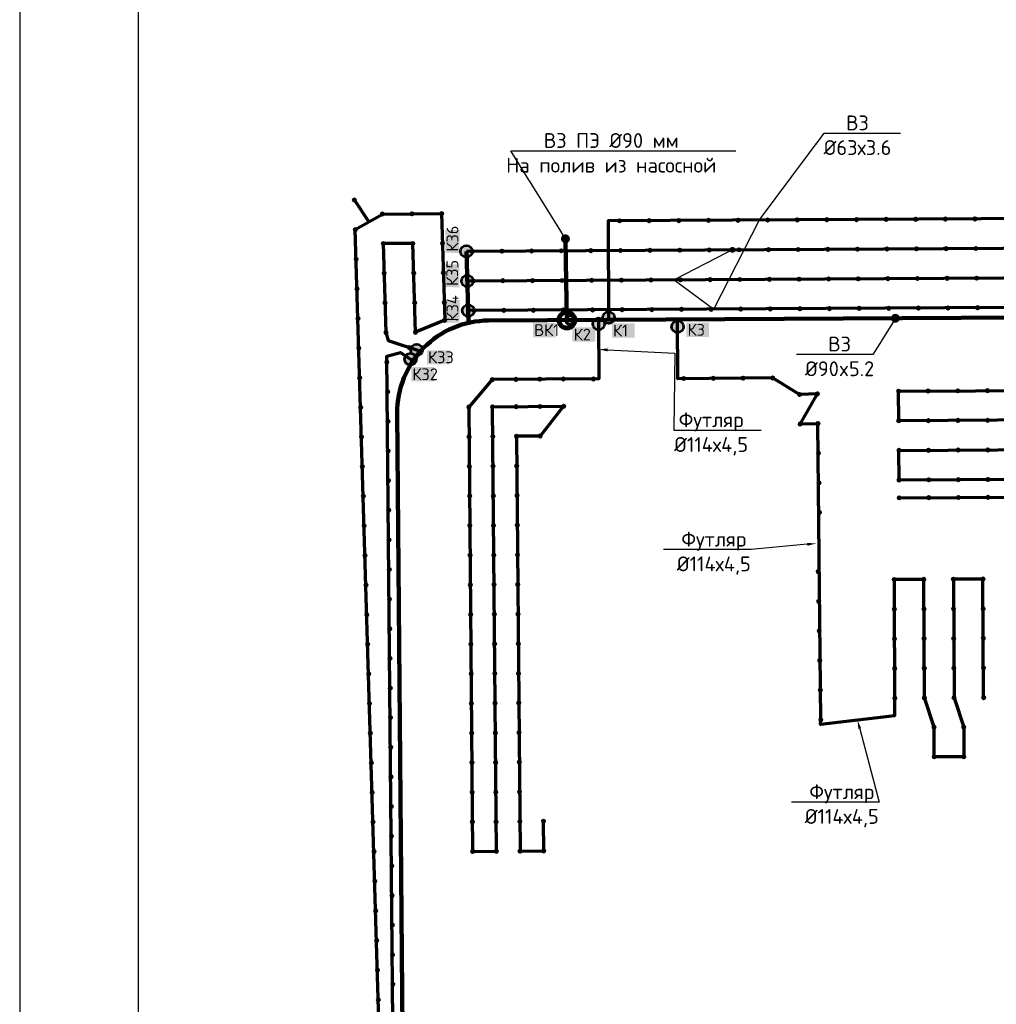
# Model space of a CAD drawing. Header units: millimetres. Extents: x -76021 to 1074922, y 19208 to 400534.
# Tile 94 of 109: x 488476 to 570911, y 139747 to 222823. Entities that reach past the tile are written whole.
import ezdxf
from ezdxf import colors
from ezdxf.entities.mleader import LeaderData, LeaderLine
from ezdxf.math import Vec2, Vec3

# ---------------------------------------------------------------- set-up
doc = ezdxf.new("R2010")
doc.units = ezdxf.units.MM
doc.layers.add('В3', color=5, linetype='производственный водопровод', lineweight=50)
doc.styles.add('GOST', font='isocpeur.ttf')
doc.styles.get("Standard").update_dxf_attribs({"font": 'arial.ttf'})
doc.linetypes.add('производственный водопровод', pattern='A,5,-0.5,["В3",Standard,S=0.7,R=0,X=0,Y=-0.35],-2', length=7.5)

# ---------------------------------------------------------------- blocks, each defined once
blk = doc.blocks.new('_Dot')
at = {"color": 0, "linetype": 'ByBlock', "lineweight": -2}
blk.add_line((-0.5, 0), (-1, 0), dxfattribs=at)
at = {"color": 0, "linetype": 'ByBlock', "const_width": 0.5}
blk.add_lwpolyline([(-0.25, 0, 1), (0.25, 0, 1)], format="xyb", close=True, dxfattribs=at)
blk = doc.blocks.new('фонтан разбрызгиватель')
h = blk.add_hatch(color=256)
h.dxf.hatch_style = 1
h.set_gradient(color1=(0, 0, 255), color2=(0, 0, 255), tint=1)
h.paths.add_polyline_path([(150, 0, 1), (-150, 0, 1)])
at = {"lineweight": 35}
blk.add_circle((0, 0), 150, dxfattribs=at)
blk = doc.blocks.new('Приямок')
at = {"layer": 'В3', "ltscale": 1000}
h = blk.add_hatch(color=256, dxfattribs=at)
h.set_gradient(color1=(0, 0, 255), color2=(0, 0, 255), tint=1)
h.paths.add_polyline_path([(500, 0, 1), (-500, 0, 1)])
at = {"color": 1, "lineweight": 53, "ltscale": 1250}
blk.add_circle((0, 0), 500, dxfattribs=at)
blk = doc.blocks.new('Водопроводный колодец')
h = blk.add_hatch(color=256)
h.set_gradient(color1=(0, 0, 255), color2=(0, 0, 255), tint=1)
h.paths.add_polyline_path([(-750, 0, 1), (750, 0, 1)])
h.paths.add_polyline_path([(600, 0, -1), (-600, 0, -1)], flags=16)
at = {"lineweight": 60}
for centre, radius in [((0, 0), 750), ((0, 0), 600), ((250, 0), 350)]:
    blk.add_circle(centre, radius, dxfattribs=at)

msp = doc.modelspace()

# ---------------------------------------------------------------- linework, layer by layer
at = {"layer": 'В3', "lineweight": 70, "ltscale": 1250}
for points in [[(516725.848, 207606.047), (517944.978, 205766.666)], [(519399.154, 117679.542), (516800.881, 205107.174), (519089.074, 206426.158), (524088.966, 206458.958), (524359.085, 197463.012), (521889.152, 196447.063), (521664.053, 203943.684), (519164.107, 203927.284), (519389.206, 196430.663), (519577.892, 195747.455), (522304.499, 194844.9)], [(562712.288, 182482.557), (572712.135, 182537.875), (572703.838, 184037.852), (562703.991, 183982.534), (562690.161, 186482.496), (575189.97, 186551.644), (575176.14, 189051.605), (562676.332, 188982.458), (562662.502, 191482.42), (575662.353, 191544.762), (575576.728, 197703.954)], [(521100.026, 66446.923), (520400.99, 91436.628), (519459.665, 194432.326), (520616.019, 194751.685), (521674.493, 194035.251)]]:
    msp.add_lwpolyline(points, dxfattribs=at)
at = {"layer": 'В3', "color": 1, "lineweight": 90, "ltscale": 1250}
for points in [[(534664.692, 197477.633), (534546.049, 204085.974), (534541.562, 204335.934)], [(526184.963, 203274.018), (526363.135, 197340.242)]]:
    msp.add_lwpolyline(points, dxfattribs=at)
msp.add_lwpolyline([(616108.477, 96406.298), (616040.882, 93398.326, -0.41005504), (613520.891, 90954.576), (608145.478, 90998.918), (608036.181, 77749.369), (570787.448, 78056.64), (570836.941, 84056.436), (565052.588, 84104.152), (565114.455, 91603.897), (521184.398, 91966.284), (520342.83, 189624.375, -0.415117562), (528049.671, 197441.04), (592901.137, 197799.79), (610709.568, 197898.304, -0.408674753), (618500.118, 190338.12), (618818.587, 177331.069), (623021.382, 170347.335), (621357.152, 96288.352)], format="xyb", close=True, dxfattribs=at)

# ---------------------------------------------------------------- block references
at = {"transparency": 33554687, "xscale": -1, "rotation": 240.4389130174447}
for p in [(516725.848, 207606.047), (519089.074, 206426.158), (521589.02, 206442.558), (524088.966, 206458.958), (551609.524, 205916.538), (554109.485, 205930.368), (556609.447, 205944.197), (559109.409, 205958.027), (561609.371, 205971.856), (564109.332, 205985.686), (566609.294, 205999.515), (569109.256, 206013.345), (516800.881, 205107.174), (519164.107, 203927.284), (521664.053, 203943.684), (524163.999, 203960.084), (551684.557, 203417.665), (554184.518, 203431.494), (556684.48, 203445.324), (559184.442, 203459.153), (561684.404, 203472.983), (564184.365, 203486.812), (566684.327, 203500.642), (569184.289, 203514.471), (516875.915, 202608.3), (526684.955, 203276.799), (519239.14, 201428.41), (521739.086, 201444.81), (524239.032, 201461.21), (551759.59, 200918.791), (554259.552, 200932.62), (556759.513, 200946.45), (559259.475, 200960.279), (561759.437, 200974.109), (564259.399, 200987.938), (566759.36, 201001.768), (569259.322, 201015.597), (516950.948, 200109.426), (526759.988, 200777.925), (519314.173, 198929.536), (521814.119, 198945.936), (524314.065, 198962.336), (551834.623, 198419.917), (554334.585, 198433.747), (556834.546, 198447.576), (559334.508, 198461.406), (561834.47, 198475.235), (564334.432, 198489.065), (566834.393, 198502.894), (569334.355, 198516.724), (517025.981, 197610.552), (526835.021, 198279.052), (524344.94, 197462.487), (519389.206, 196430.663), (521889.152, 196447.063), (517101.014, 195111.678), (521364.805, 195155.955), (519464.239, 193931.789), (517176.047, 192612.805), (544529.698, 192551.969), (547029.66, 192565.799), (549529.622, 192579.628), (552029.584, 192593.458), (528367.043, 192453.644), (530366.968, 192470.879), (532366.894, 192488.113), (534366.82, 192505.348), (536904.033, 192509.785), (519539.272, 191432.915), (554309.205, 191203.415), (555808.524, 191248.581), (562662.502, 191482.42), (565162.464, 191496.249), (567662.426, 191510.079), (570162.387, 191523.908), (517251.08, 190113.931), (526386.936, 190136.496), (528386.862, 190153.73), (530386.788, 190170.964), (532386.714, 190188.199), (534386.639, 190205.433), (519560.815, 188933.008), (554354.081, 188703.818), (555853.401, 188748.984), (562676.332, 188982.458), (565176.293, 188996.287), (567676.255, 189010.117), (570176.217, 189023.946), (517326.113, 187615.057), (526408.479, 187636.588), (528408.405, 187653.823), (530408.331, 187671.057), (532408.257, 187688.291), (519582.358, 186433.101), (555898.277, 186249.387), (562690.161, 186482.496), (565190.123, 186496.326), (567690.085, 186510.155), (570190.046, 186523.985), (517401.146, 185116.183), (526430.022, 185136.681), (528429.948, 185153.916), (530429.874, 185171.15), (519603.901, 183933.193), (555943.154, 183749.79), (562703.991, 183982.534), (565203.952, 183996.364), (567703.914, 184010.193), (570203.876, 184024.023), (517476.179, 182617.31), (526451.565, 182636.774), (528451.491, 182654.008), (530451.417, 182671.243), (562712.288, 182482.557), (565212.25, 182496.387), (567712.212, 182510.216), (570212.174, 182524.046), (519625.444, 181433.286), (555988.03, 181250.193), (517551.212, 180118.436), (526473.108, 180136.867), (528473.034, 180154.101), (530472.96, 180171.336), (519646.987, 178933.379), (517626.245, 177619.562), (526494.651, 177636.96), (528494.577, 177654.194), (530494.503, 177671.428), (519668.53, 176433.472), (555872.285, 176251.533), (517701.279, 175120.688), (526516.194, 175137.052), (528516.12, 175154.287), (530516.046, 175171.521), (562286.496, 175586.778), (564786.458, 175600.608), (567286.42, 175614.437), (569786.381, 175628.267), (519690.073, 173933.565), (555917.161, 173751.935), (517776.312, 172621.815), (526537.737, 172637.145), (528537.663, 172654.38), (530537.588, 172671.614), (562300.326, 173086.817), (564800.287, 173100.646), (567300.249, 173114.476), (569800.211, 173128.305), (519711.616, 171433.658), (555962.038, 171252.338), (517851.345, 170122.941), (526559.28, 170137.238), (528559.206, 170154.472), (530559.131, 170171.707), (562314.155, 170586.855), (564814.117, 170600.684), (567314.079, 170614.514), (569814.04, 170628.343), (519733.159, 168933.75), (556006.914, 168752.741), (517926.378, 167624.067), (526580.823, 167637.331), (528580.749, 167654.565), (530580.674, 167671.8), (562327.985, 168086.893), (564827.946, 168100.723), (567327.908, 168114.552), (569827.87, 168128.382), (519754.702, 166433.843), (556051.79, 166253.144), (518001.411, 165125.193), (526602.366, 165137.424), (528602.292, 165154.658), (530602.217, 165171.892), (562341.814, 165586.931), (564841.776, 165600.761), (567341.738, 165614.59), (569841.699, 165628.42), (519776.245, 163933.936), (556096.667, 163753.547), (518076.444, 162626.32), (526623.909, 162637.517), (528623.835, 162654.751), (530623.76, 162671.985), (565655.243, 163124.888), (568155.204, 163138.717), (519797.788, 161434.029), (526645.452, 160137.609), (528645.377, 160154.844), (530645.303, 160172.078), (565669.072, 160624.926), (568169.034, 160638.755), (518151.477, 160127.446), (519819.331, 158934.122), (528666.92, 157654.937), (530666.846, 157672.171), (518226.51, 157628.572), (526666.995, 157637.702), (519840.874, 156434.215), (528688.463, 155155.029), (530688.389, 155172.264), (532688.315, 155189.498), (518301.543, 155129.698), (526688.538, 155137.795), (519862.417, 153934.307), (530709.932, 152672.357), (532709.858, 152689.591), (518376.576, 152630.825), (526710.081, 152637.888), (528710.006, 152655.122), (519883.959, 151434.4), (518451.609, 150131.951), (519905.502, 148934.493), (518526.643, 147633.077), (519927.045, 146434.586), (518601.676, 145134.203), (519948.588, 143934.679), (518676.709, 142635.33), (519970.131, 141434.771), (518751.742, 140136.456)]:
    msp.add_blockref('фонтан разбрызгиватель', p, dxfattribs=at)
at = {"layer": 'В3', "rotation": 330.4389130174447}
for p in [(526184.963, 203274.018), (526259.996, 200775.144), (526335.029, 198276.271), (521986.345, 194950.215), (521460.259, 194180.256)]:
    msp.add_blockref('Приямок', p, dxfattribs=at)

# ---------------------------------------------------------------- texts
at = {"ltscale": 1250, "char_height": 1000, "attachment_point": 1, "rotation": 89.18544573, "style": 'GOST', "bg_fill": 1, "box_fill_scale": 1.1, "bg_fill_color": 3, "bg_fill_transparency": 0}
for s, insert in [('К36', (524491.266, 203259.162)), ('К35', (524474.344, 200362.876)), ('К34', (524496.635, 197364.993))]:
    msp.add_mtext_dynamic_manual_height_columns(s, width=1718.58, gutter_width=7500, heights=[0], dxfattribs=dict(at, insert=insert))
at = {"ltscale": 1250, "char_height": 1000, "attachment_point": 1, "style": 'GOST', "bg_fill": 1, "box_fill_scale": 1.1, "bg_fill_color": 3, "bg_fill_transparency": 0}
for s, insert in [('К33', (522942.39, 194838.89)), ('К32', (521622.57, 193405.71))]:
    msp.add_mtext_dynamic_manual_height_columns(s, width=1718.58, gutter_width=7500, heights=[0], dxfattribs=dict(at, insert=insert))

# ---------------------------------------------------------------- next in the draw order: leaders
at = {"ltscale": 250}
ml = msp.add_multileader_mtext('Standard', dxfattribs=at)
ml.set_content('В3 ПЭ %%C90 мм\\PНа полив из насосной ', color=256, style='GOST')
ml.set_leader_properties()
ml.set_arrow_properties(name='DOT')
ml.build(insert=Vec2(0, 0))
ml.multileader.update_dxf_attribs({"text_left_attachment_type": 6, "text_right_attachment_type": 6, "dogleg_length": 0.001, "arrow_head_size": 750, "scale": 500})
ctx = ml.context
ctx.base_point, ctx.scale, ctx.char_height, ctx.arrow_head_size, ctx.landing_gap_size, ctx.plane_origin = Vec3(529941.293, 211754.296), 500, 1250, 750, 0, Vec3(535229.05, 199344.958)
ctx.left_attachment, ctx.right_attachment, ctx.text_align_type = 6, 6, 1
notes = []
notes.append((ctx, [(0, (1, 1, 0), (529940.793, 211754.296), (1, 0), 0.5, [(0, [(534541.562, 204335.934)], 0, [])])]))
ctx.mtext.insert, ctx.mtext.alignment, ctx.mtext.flow_direction = Vec3(538410.043, 213254.296), 2, 5
ctx.mtext.has_bg_fill, ctx.mtext.bg_color, ctx.mtext.bg_scale_factor, ctx.mtext.bg_transparency, ctx.mtext.use_window_bg_color = 1, -1027028792, 1.5, 0, 1
for ctx, leaders in notes:
    for number, flags, end, landing, length, lines in leaders:
        leader = LeaderData()
        leader.index, (leader.has_last_leader_line, leader.has_dogleg_vector, leader.attachment_direction) = number, flags
        leader.last_leader_point, leader.dogleg_vector, leader.dogleg_length = Vec3(end), Vec3(landing), length
        for number, points, colour, breaks in lines:
            line = LeaderLine()
            line.index, line.vertices, line.color, line.breaks = number, Vec3.list(points), colors.encode_raw_color(colour), breaks
            leader.lines.append(line)
        ctx.leaders.append(leader)

# ---------------------------------------------------------------- next in the draw order: linework, layer by layer
at = {"layer": 'В3', "lineweight": 70, "ltscale": 1250}
for points in [[(628205.013, 175595.866), (626927.483, 177744.8), (626860.618, 180243.906), (626593.158, 190240.328), (624213.498, 202743.603), (624138.465, 205242.477), (614138.581, 205262.726), (611608.606, 206248.446), (538140.641, 205854.285), (538186.872, 197497.117)], [(628260.099, 171309.358), (624427.509, 177756.159), (624288.531, 200244.73), (621713.524, 202754.963), (614213.614, 202763.852), (611683.639, 203749.573), (526184.963, 203274.018)], [(625760.125, 171320.717), (621927.535, 177767.519), (621526.345, 192762.153), (621938.623, 195258.342), (621788.557, 200256.089), (614288.647, 200264.979), (611758.672, 201250.699), (526259.996, 200775.144)], [(623260.151, 171332.077), (619427.561, 177778.879), (619026.371, 192773.512), (619438.649, 195269.701), (616863.642, 197779.934), (614363.68, 197766.105), (611833.705, 198751.825), (526335.029, 198276.271)], [(537339.301, 197492.429), (537366.848, 192512.829), (528367.043, 192453.644), (526386.936, 190136.496), (526710.081, 152637.888), (528710.006, 152655.122), (528386.862, 190153.73), (534386.639, 190205.433), (532408.257, 187688.291), (530408.331, 187671.057), (530709.932, 152672.357), (532709.858, 152689.591), (532688.315, 155189.498)], [(569841.699, 165628.42), (569786.381, 175628.267), (567286.42, 175614.437), (567341.738, 165614.59), (568155.204, 163138.717), (568169.034, 160638.755), (565669.072, 160624.926), (565655.243, 163124.888), (564841.776, 165600.761), (564786.458, 175600.608), (562286.496, 175586.778), (562330.025, 164086.978), (556061.201, 163353.43), (556096.667, 163753.547), (555854.01, 188718.397), (554354.081, 188703.818), (555808.524, 191248.581), (554309.205, 191203.415), (552029.584, 192593.458), (544029.819, 192532.083), (544002.175, 197529.287)]]:
    msp.add_lwpolyline(points, dxfattribs=at)

# ---------------------------------------------------------------- next in the draw order: block references
at = {"transparency": 33554687, "xscale": -1, "rotation": 240.4389130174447}
for p in [(539109.715, 205847.391), (541609.677, 205861.22), (544109.638, 205875.05), (546609.6, 205888.879), (549109.562, 205902.709), (536684.786, 203334.688), (539184.748, 203348.517), (541684.71, 203362.347), (544184.671, 203376.176), (546684.633, 203390.006), (549184.595, 203403.835), (529184.901, 203293.199), (531684.863, 203307.029), (534184.824, 203320.858), (539259.781, 200849.643), (541759.743, 200863.473), (544259.705, 200877.302), (546759.666, 200891.132), (549259.628, 200904.961), (529259.934, 200794.325), (531759.896, 200808.155), (534259.858, 200821.984), (536759.819, 200835.814), (539334.814, 198350.77), (541834.776, 198364.599), (544334.738, 198378.429), (546834.699, 198392.258), (549334.661, 198406.088), (529334.967, 198295.452), (531834.929, 198309.281), (534334.891, 198323.111), (536834.852, 198336.94)]:
    msp.add_blockref('фонтан разбрызгиватель', p, dxfattribs=at)
msp.add_blockref('Водопроводный колодец', (534664.692, 197477.633))
at = {"layer": 'В3', "rotation": 330.4389130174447}
for p in [(537341.157, 197156.955), (538185.832, 197685.132), (544005.573, 196914.991)]:
    msp.add_blockref('Приямок', p, dxfattribs=at)

# ---------------------------------------------------------------- next in the draw order: texts
at = {"ltscale": 1250, "char_height": 1000, "attachment_point": 1, "style": 'GOST', "bg_fill": 1, "box_fill_scale": 1.1, "bg_fill_color": 3, "bg_fill_transparency": 0}
for s, insert in [('ВК1', (531904.38, 197130.35)), ('К1', (538558.29, 197092.58)), ('К3', (544848.159, 197156.291)), ('К2', (535234.78, 196755.31))]:
    msp.add_mtext_dynamic_manual_height_columns(s, width=1718.58, gutter_width=7500, heights=[0], dxfattribs=dict(at, insert=insert))

# ---------------------------------------------------------------- next in the draw order: leaders
at = {"ltscale": 0.6}
ml = msp.add_multileader_mtext('Standard', dxfattribs=at)
ml.set_content('Футляр\\P%%C114х4,5', color=256, style='GOST')
ml.set_leader_properties()
ml.build(insert=Vec2(0, 0))
ml.multileader.update_dxf_attribs({"text_left_attachment_type": 6, "text_right_attachment_type": 6, "dogleg_length": 0.001, "arrow_head_size": 750, "scale": 500})
ctx = ml.context
ctx.base_point, ctx.scale, ctx.char_height, ctx.arrow_head_size, ctx.landing_gap_size, ctx.plane_origin = Vec3(543680.23, 188187.937), 500, 1250, 750, 0, Vec3(531135.925, 186282.615)
ctx.left_attachment, ctx.right_attachment, ctx.text_align_type = 6, 6, 1
notes = []
notes.append((ctx, [(0, (1, 1, 0), (543679.73, 188187.937), (1, 0), 0.5, [(0, [(537353.075, 195002.629), (543767.97, 194673.323)], 0, [])])]))
ctx.mtext.insert, ctx.mtext.alignment, ctx.mtext.flow_direction = Vec3(546836.48, 189687.937), 2, 5
ctx.mtext.has_bg_fill, ctx.mtext.bg_color, ctx.mtext.bg_scale_factor, ctx.mtext.bg_transparency, ctx.mtext.use_window_bg_color = 1, -1027028792, 1.5, 0, 1
ml = msp.add_multileader_mtext('Standard', dxfattribs=at)
ml.set_content('Футляр\\P%%C114х4,5', color=256, style='GOST')
ml.set_leader_properties()
ml.build(insert=Vec2(0, 0))
ml.multileader.update_dxf_attribs({"text_left_attachment_type": 6, "text_right_attachment_type": 6, "dogleg_length": 0.001, "arrow_head_size": 750, "scale": 500})
ctx = ml.context
ctx.base_point, ctx.scale, ctx.char_height, ctx.arrow_head_size, ctx.landing_gap_size, ctx.plane_origin = Vec3(543908.298, 178116.115), 500, 1250, 750, 0, Vec3(549484.941, 169906.462)
ctx.left_attachment, ctx.right_attachment, ctx.text_align_type = 6, 6, 1
notes.append((ctx, [(1, (1, 1, 0), (550221.298, 178116.115), (-1, 0), 0.5, [(2, [(555702.091, 178626.476)], 0, [])])]))
ctx.mtext.insert, ctx.mtext.alignment, ctx.mtext.flow_direction = Vec3(547064.548, 179616.115), 2, 5
ctx.mtext.has_bg_fill, ctx.mtext.bg_color, ctx.mtext.bg_scale_factor, ctx.mtext.bg_transparency, ctx.mtext.use_window_bg_color = 1, -1027028792, 1.5, 0, 1
ml = msp.add_multileader_mtext('Standard', dxfattribs=at)
ml.set_content('Футляр\\P%%C114х4,5', color=256, style='GOST')
ml.set_leader_properties()
ml.build(insert=Vec2(0, 0))
ml.multileader.update_dxf_attribs({"text_left_attachment_type": 6, "text_right_attachment_type": 6, "dogleg_length": 0.001, "arrow_head_size": 750, "scale": 500})
ctx = ml.context
ctx.base_point, ctx.scale, ctx.char_height, ctx.arrow_head_size, ctx.landing_gap_size, ctx.plane_origin = Vec3(554708.443, 156805.237), 500, 1250, 750, 0, Vec3(552978.463, 155000.19)
ctx.left_attachment, ctx.right_attachment, ctx.text_align_type = 6, 6, 1
notes.append((ctx, [(1, (1, 1, 0), (561021.443, 156805.237), (-1, 0), 0.5, [(2, [(559195.613, 163720.204)], 0, [])])]))
ctx.mtext.insert, ctx.mtext.alignment, ctx.mtext.flow_direction = Vec3(557864.693, 158305.237), 2, 5
ctx.mtext.has_bg_fill, ctx.mtext.bg_color, ctx.mtext.bg_scale_factor, ctx.mtext.bg_transparency, ctx.mtext.use_window_bg_color = 1, -1027028792, 1.5, 0, 1
for ctx, leaders in notes:
    for number, flags, end, landing, length, lines in leaders:
        leader = LeaderData()
        leader.index, (leader.has_last_leader_line, leader.has_dogleg_vector, leader.attachment_direction) = number, flags
        leader.last_leader_point, leader.dogleg_vector, leader.dogleg_length = Vec3(end), Vec3(landing), length
        for number, points, colour, breaks in lines:
            line = LeaderLine()
            line.index, line.vertices, line.color, line.breaks = number, Vec3.list(points), colors.encode_raw_color(colour), breaks
            leader.lines.append(line)
        ctx.leaders.append(leader)

# ---------------------------------------------------------------- next in the draw order: linework, layer by layer
at = {"ltscale": 1250}
for points in [[(488475.86, 26693.165), (785475.86, 26693.165), (785475.86, 236693.165), (488475.86, 236693.165)], [(498475.86, 29193.165), (782975.86, 29193.165), (782975.86, 234193.165), (498475.86, 234193.165)]]:
    msp.add_lwpolyline(points, close=True, dxfattribs=at)

# ---------------------------------------------------------------- next in the draw order: leaders
at = {"ltscale": 0.6}
ml = msp.add_multileader_mtext('Standard', dxfattribs=at)
ml.set_content('В3 \\P%%C63х3.6', color=256, style='GOST')
ml.set_leader_properties()
ml.set_arrow_properties(name='DOT')
ml.build(insert=Vec2(0, 0))
ml.multileader.update_dxf_attribs({"text_left_attachment_type": 6, "text_right_attachment_type": 6, "dogleg_length": 0.001, "arrow_head_size": 500, "scale": 500})
ctx = ml.context
ctx.base_point, ctx.scale, ctx.char_height, ctx.arrow_head_size, ctx.landing_gap_size, ctx.plane_origin = Vec3(556378.631, 213242.025), 500, 1250, 500, 0, Vec3(545768.078, 207895.298)
ctx.left_attachment, ctx.right_attachment, ctx.text_align_type = 6, 6, 1
notes = []
notes.append((ctx, [(0, (1, 1, 0), (556378.131, 213242.025), (1, 0), 0.5, [(6, [(548634.63, 203404.566), (543726.1, 200877.973), (547054.837, 198397.196), (550924.132, 205922.87)], 0, [])])]))
ctx.mtext.insert, ctx.mtext.alignment, ctx.mtext.flow_direction = Vec3(559191.131, 214742.025), 2, 5
ctx.mtext.has_bg_fill, ctx.mtext.bg_color, ctx.mtext.bg_scale_factor, ctx.mtext.bg_transparency, ctx.mtext.use_window_bg_color = 1, -1027028792, 1.5, 0, 1
for ctx, leaders in notes:
    for number, flags, end, landing, length, lines in leaders:
        leader = LeaderData()
        leader.index, (leader.has_last_leader_line, leader.has_dogleg_vector, leader.attachment_direction) = number, flags
        leader.last_leader_point, leader.dogleg_vector, leader.dogleg_length = Vec3(end), Vec3(landing), length
        for number, points, colour, breaks in lines:
            line = LeaderLine()
            line.index, line.vertices, line.color, line.breaks = number, Vec3.list(points), colors.encode_raw_color(colour), breaks
            leader.lines.append(line)
        ctx.leaders.append(leader)

# ---------------------------------------------------------------- next in the draw order: leaders
ml = msp.add_multileader_mtext('Standard', dxfattribs=at)
ml.set_content('В3 \\P%%C90x5.2', color=256, style='GOST')
ml.set_leader_properties()
ml.set_arrow_properties(name='DOT')
ml.build(insert=Vec2(0, 0))
ml.multileader.update_dxf_attribs({"text_left_attachment_type": 6, "text_right_attachment_type": 6, "dogleg_length": 0.001, "arrow_head_size": 750, "scale": 500})
ctx = ml.context
ctx.base_point, ctx.scale, ctx.char_height, ctx.arrow_head_size, ctx.landing_gap_size, ctx.plane_origin = Vec3(554871.04, 194579.397), 500, 1250, 750, 0, Vec3(562645.703, 198205.441)
ctx.left_attachment, ctx.right_attachment, ctx.text_align_type = 6, 6, 1
notes = []
notes.append((ctx, [(1, (1, 1, 0), (560496.54, 194579.397), (-1, 0), 0.5, [(0, [(562396.983, 197631.045)], 0, [])])]))
ctx.mtext.insert, ctx.mtext.alignment, ctx.mtext.flow_direction = Vec3(557683.54, 196079.397), 2, 5
ctx.mtext.has_bg_fill, ctx.mtext.bg_color, ctx.mtext.bg_scale_factor, ctx.mtext.bg_transparency, ctx.mtext.use_window_bg_color = 1, -1027028792, 1.5, 0, 1
for ctx, leaders in notes:
    for number, flags, end, landing, length, lines in leaders:
        leader = LeaderData()
        leader.index, (leader.has_last_leader_line, leader.has_dogleg_vector, leader.attachment_direction) = number, flags
        leader.last_leader_point, leader.dogleg_vector, leader.dogleg_length = Vec3(end), Vec3(landing), length
        for number, points, colour, breaks in lines:
            line = LeaderLine()
            line.index, line.vertices, line.color, line.breaks = number, Vec3.list(points), colors.encode_raw_color(colour), breaks
            leader.lines.append(line)
        ctx.leaders.append(leader)

doc.saveas('drawing.dxf')
